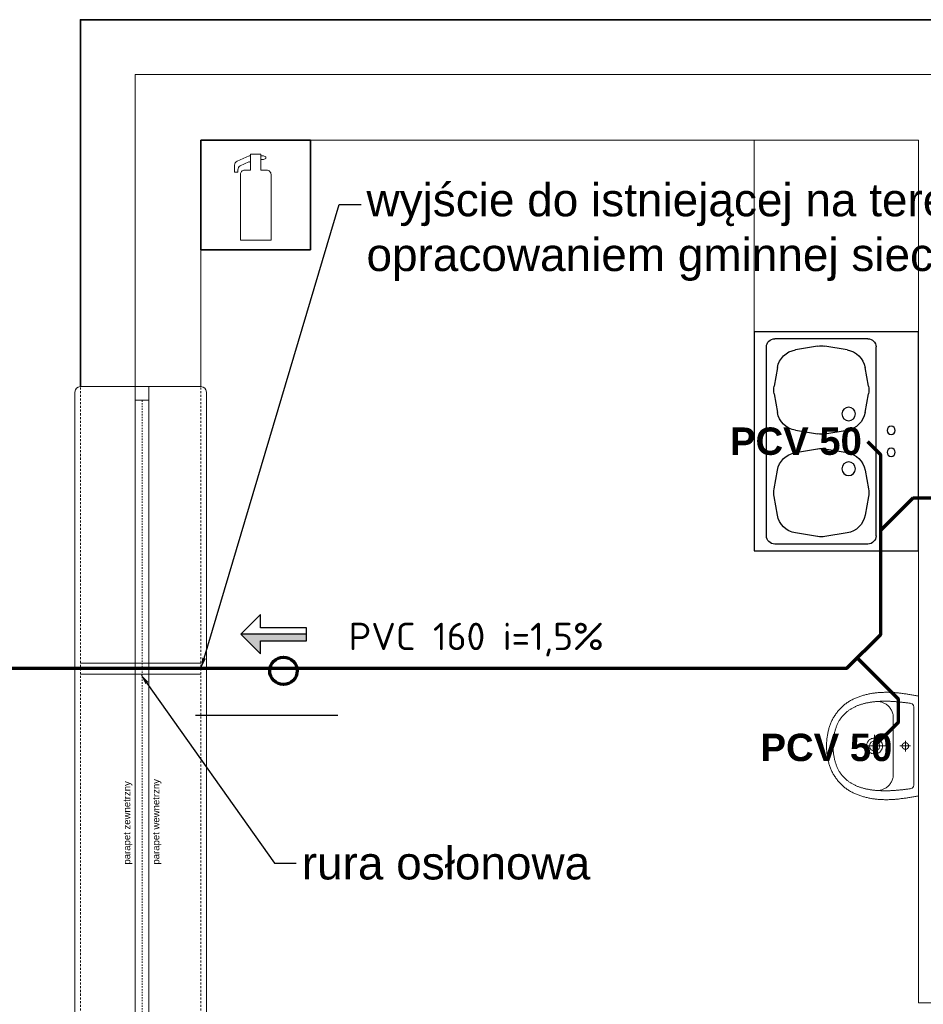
# Model space of a CAD drawing. Header units: millimetres. Extents: x -6697 to 21546, y -3389 to 18959.
# Tile 104 of 153: x 2403 to 2732, y 9508 to 9868. Entities that reach past the tile are written whole.
import ezdxf
from ezdxf import colors
from ezdxf.entities.mleader import LeaderData, LeaderLine
from ezdxf.math import Vec2, Vec3

# ---------------------------------------------------------------- set-up
doc = ezdxf.new("R2010")
doc.units = ezdxf.units.MM
doc.linetypes.add('0.5_0.5', pattern=[1, 0.5, -0.5])
doc.linetypes.add('JIS_02_0.7', pattern=[1.35, 0.75, -0.6])
for name, color, linetype, lineweight in [('2DH_SYM', 43, 'Continuous', 18), ('sciany_wew', 7, 'Continuous', 18), ('sciany_zew', 7, 'Continuous', 35), ('stolarka_mysz_okna', 7, 'Continuous', 5)]:
    doc.layers.add(name, color=color, linetype=linetype, lineweight=lineweight)
for name, color, linetype, lineweight, true_color in [('2DS_PLS_KAN', 7, 'Continuous', 70, 0xa50000), ('ppoz', 7, 'Continuous', 35, 0xdb0000), ('sanitarka', 7, 'Continuous', 5, 0x666666), ('wyposażenie', 7, 'Continuous', 5, 0x999999)]:
    doc.layers.add(name, color=color, linetype=linetype, lineweight=lineweight, true_color=true_color)
for name, color, linetype in [('A-ARM', 12, 'Continuous'), ('JK-opis', 131, 'Continuous'), ('opisy', 7, 'Continuous'), ('opisy w tabelce', 131, 'Continuous')]:
    doc.layers.add(name, color=color, linetype=linetype)
doc.layers.add('def', color=7, linetype='Continuous', plot=False)
doc.layers.add('pomocnicze', color=6, linetype='Continuous', plot=False)
doc.layers.add('JK-linie pomocnicze', color=40, linetype='Continuous', true_color=0xffbf00)
doc.styles.add('Arial', font='arial.ttf')
doc.styles.add('ISO', font='isocpeur.ttf')
doc.styles.get("Standard").update_dxf_attribs({"font": 'arial.ttf'})

# ---------------------------------------------------------------- blocks, each defined once
blk = doc.blocks.new('CPLS_452')
blk.add_hatch(color=256).paths.add_polyline_path([(0.5, 0), (-0.5, 0), (-0.5, -0.1), (0.2, -0.1), (0.2, -0.3)])
for p, q in [((0.2, 0.1), (0.2, 0.3)), ((0.2, 0.3), (0.5, 0)), ((-0.5, -0.1), (-0.5, 0.1)), ((-0.5, 0.1), (0.2, 0.1)), ((-0.5, -0.1), (-0.5, 0.1)), ((-0.5, 0), (0.5, 0)), ((0.5, 0), (0.2, -0.3)), ((0.2, -0.1), (-0.5, -0.1)), ((0.2, -0.3), (0.2, -0.1))]:
    blk.add_line(p, q)
blk = doc.blocks.new('DYBY2002-B01x0204')
at = {"layer": 'A-ARM'}
for p, q in [((0, 60), (80, 60)), ((0, 0), (0, 60)), ((80, 60), (80, 0)), ((74.5, 55.5), (5.5, 55.5)), ((2.5, 18.5), (2.5, 52.5)), ((13.04, 51.51), (19.82, 52.74)), ((22.68, 52.74), (29.46, 51.51)), ((57.32, 52.74), (50.54, 51.51)), ((66.96, 51.51), (60.18, 52.74)), ((77.5, 18.5), (77.5, 52.5)), ((5.22, 36.82), (6.58, 44.95)), ((35.92, 44.95), (37.28, 36.82)), ((44.08, 44.95), (42.72, 36.82)), ((74.78, 36.82), (73.42, 44.95)), ((6.58, 26.05), (5.22, 34.18)), ((37.28, 34.18), (35.92, 26.05)), ((42.72, 34.18), (44.08, 26.05)), ((73.42, 26.05), (74.78, 34.18)), ((36.16, 27.44), (36.16, 27.44)), ((19.82, 18.26), (13.04, 19.49)), ((29.46, 19.49), (22.68, 18.26)), ((50.54, 19.49), (57.32, 18.26)), ((60.18, 18.26), (66.96, 19.49)), ((74.5, 15.5), (5.5, 15.5)), ((80, 0), (0, 0))]:
    blk.add_line(p, q, dxfattribs=at)
for centre, radius in [((30, 25.5), 2.5), ((50, 25.5), 2.5), ((36, 10), 1.5), ((44, 10), 1.5)]:
    blk.add_circle(centre, radius, dxfattribs=at)
for centre, radius, start, end in [((5.5, 52.5), 3, 90, 180), ((74.5, 52.5), 3, 0, 90), ((14.47, 43.64), 8, 100.3048, 170.5377), ((21.25, 44.87), 8, 79.6952, 100.3048), ((28.03, 43.64), 8, 9.4623, 79.6952), ((51.97, 43.64), 8, 100.3048, 170.5377), ((58.75, 44.87), 8, 79.6952, 100.3048), ((65.53, 43.64), 8, 9.4623, 79.6952), ((13.11, 35.5), 8, 170.5377, 189.4623), ((29.39, 35.5), 8, 350.5377, 9.4623), ((50.61, 35.5), 8, 170.5377, 189.4623), ((66.89, 35.5), 8, 350.5377, 9.4623), ((14.47, 27.36), 8, 189.4623, 259.6952), ((28.03, 27.36), 8, 280.3048, 350.5377), ((28.26, 28.75), 8, 350.5377, 350.5399), ((51.97, 27.36), 8, 189.4623, 259.6952), ((65.53, 27.36), 8, 280.3048, 350.5377), ((5.5, 18.5), 3, 180, 270), ((21.25, 26.13), 8, 259.6952, 280.3048), ((58.75, 26.13), 8, 259.6952, 280.3048), ((74.5, 18.5), 3, 270, 0)]:
    blk.add_arc(centre, radius, start, end, dxfattribs=at)
blk = doc.blocks.new('gasnica1')
blk.add_lwpolyline([(0, 0), (-40, 0), (-40, 40), (0, 40)], close=True)
at = {"lineweight": 15}
blk.add_lwpolyline([(-21.92, 34.29), (-22.41, 34.29), (-26.78, 32.32, 0.295076), (-27.72, 30.86), (-27.72, 28.27), (-26.51, 28.27), (-26.51, 29.14, -0.285357), (-25.62, 30.58), (-22.49, 32.12), (-22.4, 32.12, -0.414214), (-21.92, 31.64)], format="xyb", dxfattribs=at)
blk.add_lwpolyline([(-25.6, 3.48), (-20, 3.48), (-14.4, 3.48), (-14.4, 27.48, 0.414214), (-16, 29.08), (-18.08, 29.08), (-18.08, 34.84), (-20, 34.84), (-21.92, 34.84), (-21.92, 29.08), (-24, 29.08, 0.414214), (-25.6, 27.48)], format="xyb", close=True, dxfattribs=at)
blk.add_lwpolyline([(-18.08, 32.98), (-17.18, 32.98), (-16.35, 33.31), (-16.35, 33.63), (-16.35, 33.96), (-17.18, 34.29), (-18.08, 34.29)], dxfattribs=at)
blk = doc.blocks.new('*U316')
at = {"layer": 'pomocnicze'}
blk.add_lwpolyline([(19.5, 120), (71.5, 120)], dxfattribs=at)
at = {"layer": 'stolarka_mysz_okna'}
for points in [[(-24.5, 2), (-24.5, 238)], [(23.5, 2), (23.5, 238)], [(-2.5, 5), (-2.5, 235)], [(2.5, 5), (2.5, 235)]]:
    blk.add_lwpolyline(points, dxfattribs=at)
at = {"layer": 'stolarka_mysz_okna', "linetype": 'JIS_02_0.7'}
for points in [[(-22.5, 0), (-22.5, 240)], [(21.5, 0), (21.5, 240)]]:
    blk.add_lwpolyline(points, dxfattribs=at)
at = {"layer": 'stolarka_mysz_okna'}
for points in [[(2.5, 235), (2.5, 240), (-2.5, 240), (-2.5, 235)], [(2.5, 0), (2.5, 5), (-2.5, 5), (-2.5, 0)]]:
    blk.add_lwpolyline(points, close=True, dxfattribs=at)
at = {"layer": 'stolarka_mysz_okna', "linetype": '0.5_0.5'}
blk.add_lwpolyline([(0, 235), (0, 5)], dxfattribs=at)
at = {"layer": 'stolarka_mysz_okna'}
for centre, start, end in [((-22.5, 238), 90, 180), ((21.5, 238), 0, 90), ((-22.5, 2), 180, 270), ((21.5, 2), 270, 0)]:
    blk.add_arc(centre, 2, start, end, dxfattribs=at)
at = {"style": 'ISO', "flags": 9}
for tag, p in [('KLASA_ODPORNOSCI', (162.72, -22.48)), ('MATERIAL', (162.72, -49.59)), ('KOLOR_OKNA', (163.12, -72.43))]:
    blk.add_attdef(tag, p, '', height=14, dxfattribs=at)
at = {"layer": 'def', "color": 9, "true_color": 0xc7c8ca, "char_height": 2.5, "attachment_point": 1, "rotation": 90}
for s, insert in [('parapet wewnetrzny', (3.83, 65.43)), ('parapet zewnetrzny', (-6.79, 65.43))]:
    blk.add_mtext_dynamic_manual_height_columns(s, width=37.1302, gutter_width=12.5, heights=[0], dxfattribs=dict(at, insert=insert))
blk = doc.blocks.new('umywalka60')
at = {"layer": 'sanitarka'}
blk.add_line((24.25, 6), (24.25, 6), dxfattribs=at)
for points in [[(45.51, 0), (22.8, 0), (0, 0), (-0.1, 0.42), (-0.19, 0.85), (-0.28, 1.28), (-0.36, 1.72), (-0.44, 2.15), (-0.52, 2.59), (-0.59, 3.03), (-0.67, 3.47), (-0.73, 3.92), (-0.8, 4.36), (-0.87, 4.8), (-0.93, 5.25), (-0.99, 5.69), (-1.05, 6.13), (-1.11, 6.57), (-1.17, 7.01), (-1.23, 7.45), (-1.29, 7.89), (-1.34, 8.32), (-1.4, 8.75), (-1.45, 9.17), (-1.49, 9.59), (-1.53, 10.01), (-1.57, 10.43), (-1.6, 10.85), (-1.63, 11.28), (-1.66, 11.7), (-1.68, 12.12), (-1.71, 12.54), (-1.72, 12.97), (-1.74, 13.39), (-1.75, 13.81), (-1.76, 14.24), (-1.76, 14.66), (-1.76, 15.09), (-1.75, 15.51), (-1.74, 15.93), (-1.73, 16.35), (-1.72, 16.78), (-1.69, 17.2), (-1.67, 17.62), (-1.64, 18.04), (-1.61, 18.47), (-1.57, 18.89), (-1.53, 19.31), (-1.48, 19.73), (-1.43, 20.14), (-1.37, 20.56), (-1.31, 20.98), (-1.24, 21.4), (-1.17, 21.81), (-1.09, 22.23), (-1.01, 22.64), (-0.92, 23.05), (-0.83, 23.47), (-0.74, 23.88), (-0.63, 24.29), (-0.52, 24.69), (-0.41, 25.1), (-0.29, 25.51), (-0.17, 25.91), (-0.04, 26.31), (0.1, 26.72), (0.24, 27.12), (0.39, 27.51), (0.55, 27.91), (0.71, 28.31), (0.87, 28.7), (1.05, 29.09), (1.05, 29.09), (1.23, 29.49), (1.43, 29.89), (1.63, 30.29), (1.83, 30.67), (2.05, 31.05), (2.27, 31.43), (2.49, 31.8), (2.73, 32.16), (2.97, 32.52), (3.21, 32.87), (3.47, 33.21), (3.73, 33.55), (4, 33.89), (4.27, 34.21), (4.55, 34.54), (4.84, 34.85), (5.14, 35.16), (5.44, 35.47), (5.75, 35.77), (6.06, 36.06), (6.38, 36.35), (6.71, 36.63), (7.05, 36.91), (7.4, 37.18), (7.75, 37.45), (8.1, 37.71), (8.47, 37.96), (8.84, 38.21), (9.22, 38.46), (9.58, 38.68), (9.94, 38.9), (10.31, 39.11), (10.68, 39.31), (11.06, 39.5), (11.45, 39.68), (11.84, 39.86), (12.23, 40.03), (12.63, 40.19), (13.03, 40.34), (13.43, 40.48), (13.84, 40.62), (14.25, 40.75), (14.67, 40.87), (15.09, 40.98), (15.51, 41.09), (15.93, 41.19), (16.35, 41.29), (16.78, 41.37), (17.2, 41.45), (17.63, 41.53), (18.06, 41.6), (18.49, 41.66), (18.92, 41.72), (19.35, 41.77), (19.78, 41.82), (20.21, 41.86), (20.63, 41.9), (21.06, 41.93), (21.49, 41.95), (21.91, 41.98), (22.33, 41.99), (22.75, 42.01), (22.75, 42.01), (23.18, 41.99), (23.6, 41.98), (24.02, 41.95), (24.45, 41.93), (24.88, 41.9), (25.3, 41.86), (25.73, 41.82), (26.16, 41.77), (26.59, 41.72), (27.02, 41.66), (27.45, 41.6), (27.88, 41.53), (28.31, 41.45), (28.73, 41.37), (29.16, 41.29), (29.58, 41.19), (30, 41.09), (30.42, 40.98), (30.84, 40.87), (31.25, 40.75), (31.67, 40.62), (32.07, 40.48), (32.48, 40.34), (32.88, 40.19), (33.28, 40.03), (33.67, 39.86), (34.06, 39.68), (34.45, 39.5), (34.83, 39.31), (35.2, 39.11), (35.57, 38.9), (35.93, 38.68), (36.29, 38.46), (36.29, 38.46), (36.67, 38.21), (37.04, 37.96), (37.41, 37.71), (37.76, 37.45), (38.11, 37.18), (38.46, 36.91), (38.79, 36.63), (39.12, 36.35), (39.45, 36.06), (39.76, 35.77), (40.07, 35.47), (40.37, 35.16), (40.67, 34.85), (40.96, 34.54), (41.24, 34.21), (41.51, 33.89), (41.78, 33.55), (42.04, 33.21), (42.3, 32.87), (42.54, 32.52), (42.78, 32.16), (43.02, 31.8), (43.24, 31.43), (43.46, 31.05), (43.68, 30.67), (43.88, 30.29), (44.08, 29.89), (44.28, 29.49), (44.46, 29.09), (44.46, 29.09), (44.64, 28.7), (44.8, 28.31), (44.96, 27.91), (45.12, 27.51), (45.27, 27.12), (45.41, 26.72), (45.55, 26.31), (45.68, 25.91), (45.8, 25.51), (45.92, 25.1), (46.03, 24.69), (46.14, 24.29), (46.25, 23.88), (46.34, 23.47), (46.43, 23.05), (46.52, 22.64), (46.6, 22.23), (46.68, 21.81), (46.75, 21.4), (46.82, 20.98), (46.88, 20.56), (46.94, 20.14), (46.99, 19.73), (47.03, 19.31), (47.08, 18.89), (47.12, 18.47), (47.15, 18.04), (47.18, 17.62), (47.2, 17.2), (47.22, 16.78), (47.24, 16.35), (47.25, 15.93), (47.26, 15.51), (47.27, 15.09), (47.27, 14.66), (47.26, 14.24), (47.26, 13.81), (47.25, 13.39), (47.23, 12.97), (47.22, 12.54), (47.19, 12.12), (47.17, 11.7), (47.14, 11.28), (47.11, 10.85), (47.08, 10.43), (47.04, 10.01), (47, 9.59), (46.96, 9.17), (46.91, 8.75), (46.91, 8.75), (46.85, 8.32), (46.79, 7.89), (46.74, 7.45), (46.68, 7.01), (46.62, 6.57), (46.56, 6.13), (46.5, 5.69), (46.44, 5.25), (46.37, 4.8), (46.31, 4.36), (46.24, 3.92), (46.17, 3.47), (46.1, 3.03), (46.02, 2.59), (45.95, 2.15), (45.87, 1.72), (45.78, 1.28), (45.69, 0.85), (45.6, 0.42)], [(22.75, 38.99), (23.24, 38.98), (23.72, 38.97), (24.19, 38.95), (24.66, 38.92), (25.12, 38.89), (25.57, 38.85), (26.01, 38.8), (26.45, 38.75), (26.87, 38.69), (27.3, 38.62), (27.71, 38.55), (28.12, 38.48), (28.52, 38.39), (28.92, 38.3), (29.3, 38.21), (29.69, 38.11), (30.06, 38), (30.43, 37.89), (30.79, 37.77), (31.15, 37.65), (31.5, 37.52), (31.84, 37.39), (32.17, 37.25), (32.5, 37.11), (32.83, 36.96), (33.15, 36.8), (33.46, 36.64), (33.76, 36.48), (34.06, 36.31), (34.36, 36.14), (34.64, 35.96), (34.93, 35.77), (35.2, 35.58), (35.47, 35.39), (35.74, 35.19), (36, 34.99), (36.25, 34.79), (36.5, 34.58), (36.74, 34.36), (36.98, 34.14), (37.21, 33.92), (37.44, 33.69), (37.66, 33.46), (37.87, 33.23), (38.08, 32.99), (38.29, 32.74), (38.49, 32.5), (38.68, 32.25), (38.88, 31.99), (39.06, 31.74), (39.24, 31.48), (39.42, 31.21), (39.59, 30.95), (39.75, 30.67), (39.92, 30.4), (40.07, 30.12), (40.23, 29.84), (40.37, 29.56), (40.52, 29.27), (40.66, 28.98), (40.79, 28.69), (40.92, 28.4), (41.05, 28.1), (41.17, 27.8), (41.29, 27.5), (41.4, 27.19), (41.51, 26.89), (41.62, 26.58), (41.72, 26.26), (41.82, 25.95), (41.91, 25.63), (42, 25.32), (42.09, 24.99), (42.17, 24.67), (42.25, 24.35), (42.32, 24.02), (42.4, 23.69), (42.46, 23.36), (42.53, 23.03), (42.59, 22.7), (42.65, 22.36), (42.71, 22.03), (42.76, 21.69), (42.81, 21.35), (42.85, 21.01), (42.89, 20.67), (42.93, 20.33), (42.97, 19.98), (43, 19.64), (43.03, 19.29), (43.06, 18.95), (43.09, 18.6), (43.11, 18.25), (43.13, 17.9), (43.14, 17.56), (43.16, 17.21), (43.17, 16.86), (43.18, 16.51), (43.19, 16.15), (43.19, 15.8), (43.19, 15.45), (43.19, 15.1), (43.19, 14.75), (43.19, 14.4), (43.18, 14.05), (43.17, 13.69), (43.16, 13.34), (43.15, 12.99), (43.14, 12.64), (43.12, 12.29), (43.1, 11.94), (43.08, 11.59), (43.06, 11.24), (43.04, 10.89), (43.01, 10.54), (42.99, 10.2), (42.96, 9.85), (42.93, 9.51), (42.9, 9.16), (42.87, 8.82), (42.83, 8.48), (42.8, 8.14), (42.76, 7.8), (42.73, 7.46), (42.69, 7.12), (42.65, 6.78), (42.61, 6.45), (42.57, 6.12), (42.53, 5.79), (42.48, 5.46), (42.44, 5.13), (42.4, 4.8), (42.35, 4.48), (42.31, 4.16), (42.26, 3.83), (42.21, 3.52), (42.21, 3.52), (41.99, 2.96), (41.66, 2.57), (41.21, 2.32), (40.61, 2.19), (22.75, 2.18), (4.9, 2.19), (4.3, 2.32), (3.85, 2.57), (3.52, 2.96), (3.29, 3.52), (3.25, 3.83), (3.2, 4.16), (3.16, 4.48), (3.11, 4.8), (3.07, 5.13), (3.02, 5.46), (2.98, 5.79), (2.94, 6.12), (2.9, 6.45), (2.86, 6.78), (2.82, 7.12), (2.78, 7.46), (2.75, 7.8), (2.71, 8.14), (2.68, 8.48), (2.64, 8.82), (2.61, 9.16), (2.58, 9.51), (2.55, 9.85), (2.52, 10.2), (2.5, 10.54), (2.47, 10.89), (2.45, 11.24), (2.43, 11.59), (2.41, 11.94), (2.39, 12.29), (2.37, 12.64), (2.36, 12.99), (2.35, 13.34), (2.34, 13.69), (2.33, 14.05), (2.32, 14.4), (2.32, 14.75), (2.31, 15.1), (2.31, 15.45), (2.32, 15.8), (2.32, 16.15), (2.33, 16.51), (2.34, 16.86), (2.35, 17.21), (2.36, 17.56), (2.38, 17.9), (2.4, 18.25), (2.42, 18.6), (2.45, 18.95), (2.48, 19.29), (2.51, 19.64), (2.54, 19.98), (2.58, 20.33), (2.62, 20.67), (2.66, 21.01), (2.7, 21.35), (2.75, 21.69), (2.8, 22.03), (2.86, 22.36), (2.92, 22.7), (2.98, 23.03), (3.04, 23.36), (3.11, 23.69), (3.18, 24.02), (3.26, 24.35), (3.34, 24.67), (3.42, 24.99), (3.51, 25.32), (3.6, 25.63), (3.69, 25.95), (3.79, 26.26), (3.89, 26.58), (4, 26.89), (4.11, 27.19), (4.22, 27.5), (4.34, 27.8), (4.46, 28.1), (4.59, 28.4), (4.72, 28.69), (4.85, 28.98), (4.99, 29.27), (5.14, 29.56), (5.28, 29.84), (5.44, 30.12), (5.59, 30.4), (5.75, 30.67), (5.92, 30.95), (6.09, 31.21), (6.27, 31.48), (6.45, 31.74), (6.63, 31.99), (6.82, 32.25), (7.02, 32.5), (7.22, 32.74), (7.43, 32.99), (7.64, 33.23), (7.85, 33.46), (8.07, 33.69), (8.3, 33.92), (8.53, 34.14), (8.77, 34.36), (9.01, 34.58), (9.26, 34.79), (9.51, 34.99), (9.77, 35.19), (10.04, 35.39), (10.31, 35.58), (10.58, 35.77), (10.86, 35.96), (11.15, 36.14), (11.45, 36.31), (11.75, 36.48), (12.05, 36.64), (12.36, 36.8), (12.68, 36.96), (13, 37.11), (13.33, 37.25), (13.67, 37.39), (14.01, 37.52), (14.36, 37.65), (14.72, 37.77), (15.08, 37.89), (15.45, 38), (15.82, 38.11), (16.2, 38.21), (16.59, 38.3), (16.99, 38.39), (17.39, 38.48), (17.8, 38.55), (18.21, 38.62), (18.64, 38.69), (19.06, 38.75), (19.5, 38.8), (19.94, 38.85), (20.39, 38.89), (20.85, 38.92), (21.32, 38.95), (21.79, 38.97), (22.27, 38.98), (22.75, 38.99)], [(26.36, 20.05), (26.34, 20.41), (26.3, 20.75), (26.23, 21.08), (26.14, 21.38), (26.03, 21.66), (25.9, 21.93), (25.74, 22.17), (25.57, 22.4), (25.38, 22.61), (25.18, 22.8), (24.96, 22.97), (24.73, 23.12), (24.49, 23.25), (24.24, 23.37), (23.98, 23.46), (23.71, 23.54), (23.44, 23.59), (23.17, 23.63), (22.89, 23.65), (22.62, 23.65), (22.34, 23.63), (22.07, 23.59), (21.8, 23.54), (21.53, 23.46), (21.27, 23.37), (21.02, 23.25), (20.78, 23.12), (20.55, 22.97), (20.33, 22.8), (20.13, 22.61), (19.94, 22.4), (19.77, 22.17), (19.61, 21.93), (19.48, 21.66), (19.37, 21.38), (19.28, 21.07), (19.21, 20.75), (19.17, 20.41), (19.15, 20.05), (19.17, 19.69), (19.21, 19.35), (19.28, 19.03), (19.37, 18.73), (19.48, 18.44), (19.61, 18.18), (19.77, 17.93), (19.94, 17.7), (20.13, 17.5), (20.33, 17.31), (20.55, 17.14), (20.78, 16.98), (21.02, 16.85), (21.27, 16.74), (21.53, 16.64), (21.8, 16.57), (22.07, 16.51), (22.34, 16.47), (22.62, 16.45), (22.89, 16.45), (23.17, 16.47), (23.44, 16.51), (23.71, 16.57), (23.98, 16.64), (24.24, 16.74), (24.49, 16.85), (24.73, 16.98), (24.96, 17.14), (25.18, 17.31), (25.38, 17.5), (25.57, 17.7), (25.74, 17.93), (25.9, 18.18), (26.03, 18.44), (26.14, 18.73), (26.23, 19.03), (26.3, 19.35), (26.34, 19.69), (26.36, 20.05)], [(25.05, 20.05), (25.03, 20.42), (24.96, 20.76), (24.86, 21.06), (24.71, 21.33), (24.54, 21.57), (24.34, 21.78), (24.11, 21.95), (23.86, 22.1), (23.6, 22.21), (23.32, 22.29), (23.04, 22.34), (22.75, 22.35), (22.47, 22.34), (22.18, 22.29), (21.91, 22.21), (21.65, 22.1), (21.4, 21.95), (21.17, 21.78), (20.97, 21.57), (20.8, 21.33), (20.65, 21.06), (20.55, 20.76), (20.48, 20.42), (20.45, 20.05), (20.48, 19.68), (20.55, 19.35), (20.65, 19.05), (20.8, 18.77), (20.97, 18.53), (21.17, 18.33), (21.4, 18.15), (21.65, 18.01), (21.91, 17.9), (22.19, 17.82), (22.47, 17.77), (22.75, 17.75), (23.04, 17.77), (23.32, 17.82), (23.6, 17.9), (23.86, 18.01), (24.11, 18.15), (24.34, 18.33), (24.54, 18.53), (24.71, 18.77), (24.86, 19.05), (24.96, 19.35), (25.03, 19.69), (25.05, 20.05)], [(24.25, 6), (24.25, 5.98), (24.25, 5.96), (24.25, 5.94), (24.25, 5.92), (24.25, 5.9), (24.25, 5.88), (24.25, 5.85), (24.25, 5.83), (24.24, 5.81), (24.24, 5.79), (24.24, 5.77), (24.23, 5.75), (24.23, 5.73), (24.23, 5.71), (24.22, 5.69), (24.22, 5.67), (24.21, 5.64), (24.21, 5.62), (24.2, 5.6), (24.2, 5.58), (24.19, 5.56), (24.18, 5.54), (24.18, 5.52), (24.17, 5.5), (24.16, 5.48), (24.15, 5.46), (24.15, 5.44), (24.14, 5.42), (24.13, 5.4), (24.12, 5.38), (24.11, 5.36), (24.1, 5.35), (24.09, 5.33), (24.09, 5.31), (24.08, 5.29), (24.07, 5.27), (24.05, 5.25), (24.04, 5.23), (24.03, 5.22), (24.02, 5.2), (24.01, 5.18), (24, 5.16), (23.99, 5.14), (23.97, 5.13), (23.96, 5.11), (23.95, 5.09), (23.94, 5.08), (23.92, 5.06), (23.91, 5.04), (23.9, 5.03), (23.88, 5.01), (23.87, 4.99), (23.85, 4.98), (23.84, 4.96), (23.82, 4.95), (23.81, 4.93), (23.79, 4.92), (23.78, 4.9), (23.76, 4.89), (23.75, 4.88), (23.73, 4.86), (23.71, 4.85), (23.7, 4.83), (23.68, 4.82), (23.67, 4.81), (23.65, 4.8), (23.63, 4.78), (23.61, 4.77), (23.6, 4.76), (23.58, 4.75), (23.56, 4.74), (23.54, 4.72), (23.52, 4.71), (23.51, 4.7), (23.49, 4.69), (23.47, 4.68), (23.45, 4.67), (23.43, 4.66), (23.41, 4.65), (23.39, 4.64), (23.37, 4.63), (23.35, 4.63), (23.34, 4.62), (23.32, 4.61), (23.3, 4.6), (23.28, 4.59), (23.26, 4.59), (23.24, 4.58), (23.22, 4.57), (23.2, 4.57), (23.18, 4.56), (23.15, 4.55), (23.13, 4.55), (23.11, 4.54), (23.09, 4.54), (23.07, 4.53), (23.05, 4.53), (23.03, 4.53), (23.01, 4.52), (22.99, 4.52), (22.97, 4.52), (22.95, 4.51), (22.93, 4.51), (22.9, 4.51), (22.88, 4.51), (22.86, 4.5), (22.84, 4.5), (22.82, 4.5), (22.8, 4.5), (22.78, 4.5), (22.76, 4.5), (22.74, 4.5), (22.71, 4.5), (22.69, 4.5), (22.67, 4.5), (22.65, 4.5), (22.63, 4.51), (22.61, 4.51), (22.59, 4.51), (22.57, 4.51), (22.54, 4.52), (22.52, 4.52), (22.5, 4.52), (22.48, 4.53), (22.46, 4.53), (22.44, 4.53), (22.42, 4.54), (22.4, 4.54), (22.38, 4.55), (22.36, 4.55), (22.34, 4.56), (22.32, 4.57), (22.3, 4.57), (22.28, 4.58), (22.26, 4.59), (22.24, 4.59), (22.22, 4.6), (22.2, 4.61), (22.18, 4.62), (22.16, 4.62), (22.14, 4.63), (22.12, 4.64), (22.1, 4.65), (22.08, 4.66), (22.06, 4.67), (22.04, 4.68), (22.02, 4.69), (22.01, 4.7), (21.99, 4.71), (21.97, 4.72), (21.95, 4.73), (21.93, 4.74), (21.92, 4.76), (21.9, 4.77), (21.88, 4.78), (21.86, 4.79), (21.85, 4.81), (21.83, 4.82), (21.81, 4.83), (21.8, 4.85), (21.78, 4.86), (21.76, 4.87), (21.75, 4.89), (21.73, 4.9), (21.72, 4.92), (21.7, 4.93), (21.69, 4.95), (21.67, 4.96), (21.66, 4.98), (21.64, 4.99), (21.63, 5.01), (21.62, 5.02), (21.6, 5.04), (21.59, 5.06), (21.58, 5.07), (21.56, 5.09), (21.55, 5.11), (21.54, 5.12), (21.52, 5.14), (21.51, 5.16), (21.5, 5.18), (21.49, 5.19), (21.48, 5.21), (21.47, 5.23), (21.46, 5.25), (21.45, 5.27), (21.44, 5.29), (21.43, 5.3), (21.42, 5.32), (21.41, 5.34), (21.4, 5.36), (21.39, 5.38), (21.38, 5.4), (21.37, 5.42), (21.36, 5.44), (21.36, 5.46), (21.35, 5.48), (21.34, 5.5), (21.33, 5.52), (21.33, 5.54), (21.32, 5.56), (21.31, 5.58), (21.31, 5.6), (21.3, 5.62), (21.3, 5.64), (21.29, 5.66), (21.29, 5.68), (21.28, 5.7), (21.28, 5.72), (21.28, 5.75), (21.27, 5.77), (21.27, 5.79), (21.27, 5.81), (21.26, 5.83), (21.26, 5.85), (21.26, 5.87), (21.26, 5.89), (21.26, 5.91), (21.26, 5.93), (21.26, 5.96), (21.25, 5.98), (21.25, 6), (21.25, 6.02), (21.25, 6.04), (21.26, 6.06), (21.26, 6.08), (21.26, 6.1), (21.26, 6.13), (21.26, 6.15), (21.26, 6.17), (21.27, 6.19), (21.27, 6.21), (21.27, 6.23), (21.28, 6.25), (21.28, 6.27), (21.28, 6.29), (21.29, 6.31), (21.29, 6.34), (21.3, 6.36), (21.3, 6.38), (21.31, 6.4), (21.31, 6.42), (21.32, 6.44), (21.33, 6.46), (21.33, 6.48), (21.34, 6.5), (21.35, 6.52), (21.35, 6.54), (21.36, 6.56), (21.37, 6.58), (21.38, 6.6), (21.39, 6.62), (21.4, 6.64), (21.4, 6.66), (21.41, 6.67), (21.42, 6.69), (21.43, 6.71), (21.44, 6.73), (21.45, 6.75), (21.47, 6.77), (21.48, 6.79), (21.49, 6.8), (21.5, 6.82), (21.51, 6.84), (21.52, 6.86), (21.53, 6.87), (21.55, 6.89), (21.56, 6.91), (21.57, 6.92), (21.59, 6.94), (21.6, 6.96), (21.61, 6.97), (21.63, 6.99), (21.64, 7.01), (21.66, 7.02), (21.67, 7.04), (21.68, 7.05), (21.7, 7.07), (21.72, 7.08), (21.73, 7.1), (21.75, 7.11), (21.76, 7.13), (21.78, 7.14), (21.79, 7.15), (21.81, 7.17), (21.83, 7.18), (21.84, 7.19), (21.86, 7.21), (21.88, 7.22), (21.9, 7.23), (21.91, 7.24), (21.93, 7.25), (21.95, 7.27), (21.97, 7.28), (21.98, 7.29), (22, 7.3), (22.02, 7.31), (22.04, 7.32), (22.06, 7.33), (22.08, 7.34), (22.1, 7.35), (22.12, 7.36), (22.13, 7.37), (22.15, 7.38), (22.17, 7.38), (22.19, 7.39), (22.21, 7.4), (22.23, 7.41), (22.25, 7.41), (22.27, 7.42), (22.29, 7.43), (22.31, 7.43), (22.33, 7.44), (22.35, 7.45), (22.37, 7.45), (22.4, 7.46), (22.42, 7.46), (22.44, 7.47), (22.46, 7.47), (22.48, 7.47), (22.5, 7.48), (22.52, 7.48), (22.54, 7.49), (22.56, 7.49), (22.58, 7.49), (22.6, 7.49), (22.63, 7.5), (22.65, 7.5), (22.67, 7.5), (22.69, 7.5), (22.71, 7.5), (22.73, 7.5), (22.75, 7.5), (22.77, 7.5), (22.8, 7.5), (22.82, 7.5), (22.84, 7.5), (22.86, 7.5), (22.88, 7.5), (22.9, 7.49), (22.92, 7.49), (22.94, 7.49), (22.96, 7.49), (22.99, 7.48), (23.01, 7.48), (23.03, 7.48), (23.05, 7.47), (23.07, 7.47), (23.09, 7.46), (23.11, 7.46), (23.13, 7.45), (23.15, 7.45), (23.17, 7.44), (23.19, 7.44), (23.21, 7.43), (23.23, 7.42), (23.25, 7.42), (23.27, 7.41), (23.29, 7.4), (23.31, 7.39), (23.33, 7.39), (23.35, 7.38), (23.37, 7.37), (23.39, 7.36), (23.41, 7.35), (23.43, 7.34), (23.45, 7.33), (23.47, 7.32), (23.48, 7.31), (23.5, 7.3), (23.52, 7.29), (23.54, 7.28), (23.56, 7.27), (23.58, 7.26), (23.59, 7.24), (23.61, 7.23), (23.63, 7.22), (23.64, 7.21), (23.66, 7.2), (23.68, 7.18), (23.7, 7.17), (23.71, 7.16), (23.73, 7.14), (23.74, 7.13), (23.76, 7.11), (23.78, 7.1), (23.79, 7.08), (23.81, 7.07), (23.82, 7.06), (23.84, 7.04), (23.85, 7.02), (23.87, 7.01), (23.88, 6.99), (23.89, 6.98), (23.91, 6.96), (23.92, 6.94), (23.93, 6.93), (23.95, 6.91), (23.96, 6.89), (23.97, 6.88), (23.98, 6.86), (24, 6.84), (24.01, 6.82), (24.02, 6.81), (24.03, 6.79), (24.04, 6.77), (24.05, 6.75), (24.06, 6.73), (24.07, 6.72), (24.08, 6.7), (24.09, 6.68), (24.1, 6.66), (24.11, 6.64), (24.12, 6.62), (24.13, 6.6), (24.14, 6.58), (24.15, 6.56), (24.15, 6.54), (24.16, 6.52), (24.17, 6.5), (24.18, 6.48), (24.18, 6.46), (24.19, 6.44), (24.19, 6.42), (24.2, 6.4), (24.21, 6.38), (24.21, 6.36), (24.22, 6.34), (24.22, 6.32), (24.22, 6.3), (24.23, 6.28), (24.23, 6.26), (24.24, 6.24), (24.24, 6.21), (24.24, 6.19), (24.24, 6.17), (24.25, 6.15), (24.25, 6.13), (24.25, 6.11), (24.25, 6.09), (24.25, 6.07), (24.25, 6.05), (24.25, 6.02), (24.25, 6)]]:
    blk.add_lwpolyline(points, close=True, dxfattribs=at)
for points in [[(22.75, 24.73), (22.75, 14.72)], [(9.86, 11.5), (9.37, 11.52), (8.9, 11.56), (8.44, 11.63), (8, 11.73), (7.57, 11.86), (7.16, 12), (6.76, 12.17), (6.38, 12.36), (6.02, 12.58), (5.67, 12.8), (5.34, 13.05), (5.02, 13.31), (4.73, 13.58), (4.44, 13.87), (4.18, 14.17), (3.93, 14.48), (3.71, 14.8), (3.5, 15.12), (3.3, 15.45), (3.13, 15.79), (2.98, 16.12), (2.84, 16.46), (2.72, 16.8), (2.63, 17.14), (2.55, 17.47), (2.49, 17.8), (2.45, 18.13), (2.44, 18.45), (2.44, 18.76), (2.46, 19.06)], [(27.85, 20.08), (17.66, 20.08)], [(43.05, 19.06), (43.07, 18.76), (43.07, 18.45), (43.06, 18.13), (43.02, 17.8), (42.96, 17.47), (42.88, 17.14), (42.79, 16.8), (42.67, 16.46), (42.53, 16.12), (42.38, 15.79), (42.2, 15.45), (42.01, 15.12), (41.8, 14.8), (41.57, 14.48), (41.33, 14.17), (41.07, 13.87), (40.78, 13.58), (40.49, 13.31), (40.17, 13.05), (39.84, 12.8), (39.49, 12.58), (39.13, 12.36), (38.75, 12.17), (38.35, 12), (37.94, 11.86), (37.51, 11.73), (37.07, 11.63), (36.61, 11.56), (36.14, 11.52), (35.65, 11.5)], [(35.65, 11.5), (22.75, 11.5), (9.86, 11.5)], [(20.33, 6), (25.19, 6)], [(22.75, 8.53), (22.75, 3.69)]]:
    blk.add_lwpolyline(points, dxfattribs=at)
blk = doc.blocks.new('parter')
at = {"layer": 'sciany_wew'}
for points in [[(747, 1282), (44, 1282), (20, 1282), (20, 818)], [(44, 1168), (44, 1258), (306, 1258), (306, 943)], [(44, 1168), (0, 1168)], [(318, 953), (318, 943), (306, 943), (306, 953)]]:
    blk.add_lwpolyline(points, dxfattribs=at)
at = {"layer": 'sciany_zew'}
blk.add_lwpolyline([(747, 1302), (44, 1302), (0, 1302), (0, 1168)], dxfattribs=at)
at = {"layer": 'wyposażenie'}
blk.add_lwpolyline([(306, 1108), (246, 1108), (246, 1258), (306, 1258), (306, 1108)], dxfattribs=at)
at = {"layer": 'A-ARM', "xscale": -1, "rotation": 90}
blk.add_blockref('DYBY2002-B01x0204', (306, 1188), dxfattribs=at)
at = {"layer": 'ppoz'}
blk.add_blockref('gasnica1', (84, 1218), dxfattribs=at)
at = {"layer": 'sanitarka', "xscale": -0.8, "yscale": 0.8, "zscale": 0.8, "rotation": 90}
blk.add_blockref('umywalka60', (306, 1054.95), dxfattribs=at)
at = {"layer": 'stolarka_mysz_okna'}
blk.add_blockref('*U316', (22.5, 928), dxfattribs=at)

msp = doc.modelspace()

# ---------------------------------------------------------------- linework, layer by layer
at = {"layer": '2DH_SYM'}
for points in [[(2424.7, 9632.56), (2468.7, 9632.56)], [(2424.7, 9628.56), (2468.7, 9628.56)]]:
    msp.add_lwpolyline(points, dxfattribs=at)
at = {"layer": '2DS_PLS_KAN'}
for points in [[(2983.32, 9813.06), (2983.32, 9707.4), (2968.74, 9692.81), (2728.63, 9692.81)], [(2712.04, 9713.56), (2716.78, 9708.82), (2716.78, 9642.89), (2704.45, 9630.56), (2638.6, 9630.56)], [(2728.63, 9692.81), (2716.78, 9680.96)], [(2714.64, 9602.31), (2723.39, 9611.06), (2723.39, 9619.43), (2708.35, 9634.46)], [(2638.6, 9630.56), (1517.06, 9630.56)]]:
    msp.add_lwpolyline(points, dxfattribs=at)
msp.add_circle((2498.82, 9629.76), 5, dxfattribs=at)

# ---------------------------------------------------------------- block references
at = {"layer": 'JK-linie pomocnicze', "xscale": -24, "yscale": 24, "zscale": 24}
msp.add_blockref('CPLS_452', (2495.22, 9643.11), dxfattribs=at)
at = {"layer": 'sciany_wew'}
msp.add_blockref('parter', (2424.7, 8565.56), dxfattribs=at)

# ---------------------------------------------------------------- texts
at = {"layer": 'JK-opis', "insert": (2453.66, 9647.32), "char_height": 10, "attachment_point": 1}
msp.add_mtext_dynamic_manual_height_columns('\\pi68.97475;{\\fISOCPEUR|b0|i0|c238|p34;PVC 160 i=1,5%}', width=227.4495, gutter_width=34.11, heights=[15.31], dxfattribs=at)
at = {"layer": 'opisy w tabelce', "char_height": 10, "width": 129.5153, "attachment_point": 5, "line_spacing_factor": 0.9, "style": 'Arial'}
for insert in [(2685.95, 9713.56), (2697.08, 9601.72)]:
    msp.add_mtext('{\\fArial|b1|i0|c238|p34;PCV 50}', dxfattribs=dict(at, insert=insert))

# ---------------------------------------------------------------- leaders
at = {"layer": 'opisy'}
ml = msp.add_multileader_mtext('Standard', dxfattribs=at)
ml.set_content('wyjście do istniejącej na terenie działki objętej opracowaniem gminnej sieci kanalizacji sanitarnej', color=256)
ml.set_leader_properties()
ml.build(insert=Vec2(0, 0))
ctx = ml.context
ctx.base_point, ctx.char_height, ctx.plane_origin = Vec3(2527.16, 9800.01), 12, Vec3(2424.7, 9630.56)
notes = []
notes.append((ctx, [(1, (1, 1, 0), (2519.16, 9800.01), (1, 0), 8, [(0, [(2468.7, 9630.56)], 0, [])])]))
ctx.mtext.insert, ctx.mtext.width, ctx.mtext.flow_direction = Vec3(2529.16, 9807.77), 402.2065, 5
ml = msp.add_multileader_mtext('Standard', dxfattribs=at)
ml.set_content('rura osłonowa', color=256)
ml.set_leader_properties()
ml.build(insert=Vec2(0, 0))
ctx = ml.context
ctx.base_point, ctx.char_height, ctx.plane_origin = Vec3(2503.54, 9559.47), 12, Vec3(2402.7, 9628.56)
notes.append((ctx, [(1, (1, 1, 0), (2495.54, 9559.47), (1, 0), 8, [(0, [(2446.7, 9628.56)], 0, [])])]))
ctx.mtext.insert, ctx.mtext.flow_direction = Vec3(2505.54, 9565.57), 5
for ctx, leaders in notes:
    for number, flags, end, landing, length, lines in leaders:
        leader = LeaderData()
        leader.index, (leader.has_last_leader_line, leader.has_dogleg_vector, leader.attachment_direction) = number, flags
        leader.last_leader_point, leader.dogleg_vector, leader.dogleg_length = Vec3(end), Vec3(landing), length
        for number, points, colour, breaks in lines:
            line = LeaderLine()
            line.index, line.vertices, line.color, line.breaks = number, Vec3.list(points), colors.encode_raw_color(colour), breaks
            leader.lines.append(line)
        ctx.leaders.append(leader)

doc.saveas('drawing.dxf')
